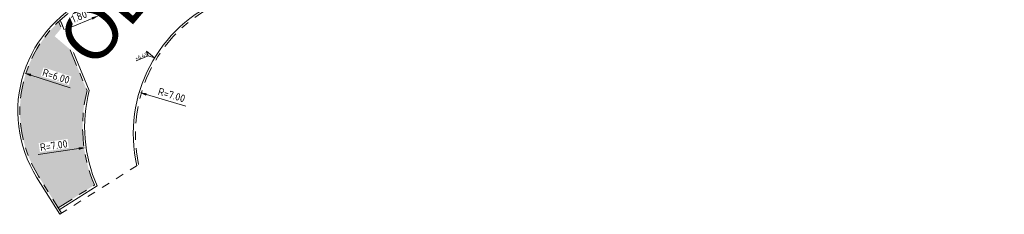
# Model space of a CAD drawing. Header units: metres. Extents: x 155090 to 155676, y 461362 to 461889.
# Tile 16 of 99: x 155116 to 155163, y 461641 to 461651. Entities that reach past the tile are written whole.
import ezdxf
from ezdxf.enums import TextEntityAlignment as Align

# ---------------------------------------------------------------- set-up
doc = ezdxf.new("R2018")
doc.units = ezdxf.units.M
doc.linetypes.add('VH-OPSLUITBAND-SO', pattern=[10, 4, -2, 2, -2])
doc.linetypes.add('XX-HIDDEN', pattern=[4, 2, -2])
doc.layers.get('0').update_dxf_attribs({"lineweight": 18})
doc.layers.get('Defpoints').update_dxf_attribs({"lineweight": 18})
doc.layers.add('N-WE-GR-Groen-A-200', color=7, linetype='Continuous', lineweight=18, true_color=0x52a500)
for name, color, linetype, lineweight in [('N-WE-VH-KANTOPSLUITING-T18', 10, 'Continuous', 18), ('N-WE-VH-KANTOPSLUITING_OPSLUITBAND_100X200-G', 150, 'VH-OPSLUITBAND-SO', 18), ('N-WE-VH-KANTOPSLUITING_VOORKANT_BAND-G', 50, 'Continuous', 18), ('N-WE-VH-MATERIAAL_GRENS-G', 7, 'XX-HIDDEN', 18), ('X-XX-AL-HOOGTELABEL-S', 7, 'Continuous', 18), ('X-XX-AL-M', 7, 'Continuous', 18)]:
    doc.layers.add(name, color=color, linetype=linetype, lineweight=lineweight)
doc.styles.add('NLCS-ISO', font='NLCS-ISO.ttf')
doc.styles.add('NLCS-ISO-M200-T18', font='NLCS-ISO.ttf', dxfattribs={"height": 0.36})
doc.dimstyles.new('NLCS-M200-T18-PIJL_L2_H1', dxfattribs={"dimscale": 0.2, "dimtxt": 2.5, "dimasz": 1.8, "dimexe": 2, "dimexo": 2, "dimgap": 0.7, "dimtad": 1, "dimzin": 0, "dimdsep": 46, "dimtxsty": 'NLCS-ISO-M200-T18', "dimcen": 0, "dimdle": 2, "dimclrd": 256, "dimclre": 256, "dimclrt": 10, "dimadec": 1, "dimazin": 0, "dimtfac": 1, "dimtdec": 3, "dimtofl": 0, "dimtmove": 0, "dimatfit": 3, "dimfxl": 2, "dimfxlon": 1, "dimtfillclr": 256, "dimtolj": 1, "dimtzin": 0, "dimlwd": -1, "dimlwe": -1, "dimarcsym": 0})
doc.dimstyles.new('NLCS-M200-T18-PIJL_L2_H2', dxfattribs={"dimscale": 0.2, "dimtxt": 0.36, "dimasz": 1.8, "dimexe": 2, "dimexo": 2, "dimgap": 0.7, "dimtad": 1, "dimzin": 0, "dimdsep": 46, "dimtxsty": 'NLCS-ISO-M200-T18', "dimcen": 0, "dimdle": 2, "dimclrd": 256, "dimclre": 256, "dimclrt": 10, "dimazin": 0, "dimtfac": 1, "dimtofl": 0, "dimtmove": 0, "dimatfit": 3, "dimfxl": 2, "dimfxlon": 1, "dimtfill": 1, "dimtfillclr": 256, "dimtolj": 1, "dimtzin": 0, "dimlwd": -1, "dimlwe": -1, "dimarcsym": 0})

# ---------------------------------------------------------------- blocks, each defined once
blk = doc.blocks.new('*U51')
at = {"lineweight": 30, "flags": 106}
blk.add_attdef('OB', text='', height=0.36, dxfattribs=at).set_placement((0, 0.1), align=Align.BOTTOM_CENTER)
blk = doc.blocks.new('*D218')
at = {"layer": 'Defpoints', "color": 0, "transparency": 16777216}
for p in [(155115.833, 461648.054), (155121.543, 461646.212)]:
    blk.add_point(p, dxfattribs=at)
at = {"layer": 'X-XX-AL-M', "transparency": 16777216}
blk.add_line((155118.052, 461647.338), (155116.175, 461647.943), dxfattribs=at)
blk.add_solid([(155116.194, 461648.001), (155116.157, 461647.886), (155115.833, 461648.054)], dxfattribs=at)
at = {"layer": 'X-XX-AL-M', "color": 10, "transparency": 16777216, "insert": (155117.383, 461647.89), "char_height": 0.36, "attachment_point": 5, "rotation": 342.117, "style": 'NLCS-ISO-M200-T18', "bg_fill": 3, "box_fill_scale": 1.1, "bg_fill_color": 256, "bg_fill_true_color": 13158600, "bg_fill_transparency": 0}
blk.add_mtext('\\A1;R=6.00', dxfattribs=at)
blk = doc.blocks.new('*D219')
at = {"layer": 'Defpoints', "color": 0, "transparency": 16777216}
for p in [(155121.375, 461647.115), (155128.086, 461645.125)]:
    blk.add_point(p, dxfattribs=at)
at = {"layer": 'X-XX-AL-M', "transparency": 16777216}
blk.add_line((155123.611, 461646.452), (155121.72, 461647.013), dxfattribs=at)
blk.add_solid([(155121.737, 461647.07), (155121.703, 461646.955), (155121.375, 461647.115)], dxfattribs=at)
at = {"layer": 'X-XX-AL-M', "color": 10, "transparency": 16777216, "insert": (155122.929, 461646.988), "char_height": 0.36, "attachment_point": 5, "rotation": 343.4885, "style": 'NLCS-ISO-M200-T18', "bg_fill": 3, "box_fill_scale": 1.1, "bg_fill_color": 256, "bg_fill_true_color": 13158600, "bg_fill_transparency": 0}
blk.add_mtext('\\A1;R=7.00', dxfattribs=at)
blk = doc.blocks.new('*U250')
at = {"lineweight": 18}
for p, q in [((-8.66, 2.07), (-2.46, 2.07)), ((-2.46, 2.07), (-2.46, 4.47)), ((-2.46, 4.47), (0, 0)), ((0, 0), (-2.46, 2.07))]:
    blk.add_line(p, q, dxfattribs=at)
at = {"lineweight": 18, "style": 'NLCS-ISO'}
blk.add_attdef('...', text='', height=1.8, dxfattribs=at).set_placement((-5.56, 1.65), align=Align.BOTTOM_CENTER)
blk = doc.blocks.new('*D348')
at = {"layer": 'Defpoints', "color": 0, "transparency": 16777216}
for p in [(155125.753, 461645.464), (155118.825, 461644.464)]:
    blk.add_point(p, dxfattribs=at)
at = {"layer": 'X-XX-AL-M', "transparency": 16777216}
blk.add_line((155116.517, 461644.131), (155118.468, 461644.413), dxfattribs=at)
blk.add_solid([(155118.46, 461644.472), (155118.477, 461644.353), (155118.825, 461644.464)], dxfattribs=at)
at = {"layer": 'X-XX-AL-M', "color": 10, "transparency": 16777216, "insert": (155117.269, 461644.563), "char_height": 0.36, "attachment_point": 5, "rotation": 8.2148, "style": 'NLCS-ISO-M200-T18', "bg_fill": 3, "box_fill_scale": 1.1, "bg_fill_color": 256, "bg_fill_true_color": 13158600, "bg_fill_transparency": 0}
blk.add_mtext('\\A1;R=7.00', dxfattribs=at)
blk = doc.blocks.new('*D349')
at = {"layer": 'Defpoints', "color": 0, "transparency": 16777216}
for p in [(155119.568, 461650.493), (155117.776, 461650.116), (155117.903, 461649.808)]:
    blk.add_point(p, dxfattribs=at)
at = {"layer": 'X-XX-AL-M', "transparency": 16777216}
for p, q in [((155119.441, 461650.8), (155119.289, 461651.17)), ((155117.776, 461650.116), (155117.624, 461650.486)), ((155119.108, 461650.663), (155118.109, 461650.252))]:
    blk.add_line(p, q, dxfattribs=at)
for points in [[(155119.086, 461650.718), (155119.131, 461650.607), (155119.441, 461650.8)], [(155118.087, 461650.308), (155118.132, 461650.197), (155117.776, 461650.116)]]:
    blk.add_solid(points, dxfattribs=at)
at = {"layer": 'X-XX-AL-M', "color": 10, "transparency": 16777216, "insert": (155118.487, 461650.754), "char_height": 0.36, "attachment_point": 5, "rotation": 22.3353, "style": 'NLCS-ISO-M200-T18', "bg_fill": 3, "box_fill_scale": 1.1, "bg_fill_color": 256, "bg_fill_true_color": 13158600, "bg_fill_transparency": 0}
blk.add_mtext('\\A1;1.80', dxfattribs=at)

msp = doc.modelspace()

# ---------------------------------------------------------------- hatches: boundary and pattern name
at = {"layer": 'N-WE-GR-Groen-A-200', "true_color": 0x7fff00, "transparency": 33554585}
h = msp.add_hatch(color=70, dxfattribs=at)
h.dxf.hatch_style = 1
h.paths.add_polyline_path([(155118.868, 461647.197), (155117.505, 461650.513, 0.357623), (155116.534, 461643.094), (155117.484, 461641.567), (155119.227, 461642.667, -0.164322)])

# ---------------------------------------------------------------- linework, layer by layer
at = {"layer": 'N-WE-VH-KANTOPSLUITING_OPSLUITBAND_100X200-G', "ltscale": 0.2, "flags": 128}
for points in [[(155121.346, 461643.649, -0.36419), (155125.467, 461651.509), (155167.272, 461668.664, -0.381081), (155175.934, 461665.612)], [(155117.642, 461641.313), (155116.534, 461643.094, -0.463991), (155119.3, 461651.669), (155119.764, 461651.859)], [(155117.482, 461641.567), (155119.227, 461642.667, -0.164322), (155118.868, 461647.197), (155117.505, 461650.513)]]:
    msp.add_lwpolyline(points, format="xyb", dxfattribs=at)
at = {"layer": 'N-WE-VH-KANTOPSLUITING_VOORKANT_BAND-G', "ltscale": 0.2, "flags": 128}
for points in [[(155121.256, 461643.592, -0.365652), (155125.429, 461651.601), (155167.234, 461668.757, -0.381081), (155176.022, 461665.661)], [(155117.558, 461641.259), (155116.449, 461643.041, -0.463991), (155119.262, 461651.761), (155121.572, 461652.71)], [(155117.536, 461641.482), (155119.353, 461642.628, -0.168657), (155118.973, 461647.204), (155117.583, 461650.586)]]:
    msp.add_lwpolyline(points, format="xyb", dxfattribs=at)
msp.add_lwpolyline([(155119.117, 461651.59), (155119.568, 461650.493), (155142.99, 461660.105), (155142.552, 461661.168)], dxfattribs=at)
at = {"layer": 'N-WE-VH-MATERIAAL_GRENS-G', "ltscale": 0.2, "flags": 128}
msp.add_lwpolyline([(155117.558, 461641.259), (155121.346, 461643.649)], dxfattribs=at)

# ---------------------------------------------------------------- block references
at = {"layer": 'N-WE-VH-KANTOPSLUITING-T18'}
ref = msp.add_blockref('*U51', (155117.367, 461649.76), dxfattribs=dict(at, xscale=0.75, yscale=0.75, zscale=0.75, rotation=49.64356556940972))
lines = msp.add_mtext('OB10', dxfattribs={"layer": '0', "insert": (155117.31, 461649.809), "char_height": 2.5, "attachment_point": 1, "rotation": 49.6436, "bg_fill": 3, "box_fill_scale": 1, "bg_fill_color": 256, "bg_fill_transparency": 0})
ref.add_attrib('OB', '', (155117.31, 461649.809), dxfattribs={"flags": 2}).embed_mtext(lines)
at = {"layer": 'X-XX-AL-HOOGTELABEL-S', "xscale": 0.1, "yscale": 0.1, "zscale": 0.1, "rotation": 22.33527525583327}
msp.add_blockref('*U250', (155122.112, 461648.774), dxfattribs=at).add_auto_attribs({'...': '+6.49'})

# ---------------------------------------------------------------- next in the draw order: dimensions: what is measured, and where the dimension line sits
at = {"layer": 'X-XX-AL-M'}
dim = msp.add_aligned_dim(p1=(155119.568, 461650.493), p2=(155117.903, 461649.808), distance=-0.332, dimstyle='NLCS-M200-T18-PIJL_L2_H1', override={"dimtxsty": 'NLCS-ISO-M200-T18', "dimtfill": 1}, dxfattribs=at)
dim.commit()
dim.dimension.update_dxf_attribs({"geometry": '*D349', "text_midpoint": (155118.487, 461650.754)})
dim = msp.add_radius_dim(center=(155121.543, 461646.212), mpoint=(155115.833, 461648.054), dimstyle='NLCS-M200-T18-PIJL_L2_H2', override={"dimpost": 'R=<>'}, dxfattribs=at)
dim.commit()
dim.dimension.update_dxf_attribs({"geometry": '*D218', "text_midpoint": (155117.285, 461647.585), "dimtype": 164})

# ---------------------------------------------------------------- next in the draw order: dimensions: what is measured, and where the dimension line sits
dim = msp.add_radius_dim(center=(155128.086, 461645.125), mpoint=(155121.375, 461647.115), dimstyle='NLCS-M200-T18-PIJL_L2_H2', override={"dimpost": 'R=<>'}, dxfattribs=at)
dim.commit()
dim.dimension.update_dxf_attribs({"geometry": '*D219', "text_midpoint": (155122.838, 461646.681), "dimtype": 164})

# ---------------------------------------------------------------- next in the draw order: dimensions: what is measured, and where the dimension line sits
dim = msp.add_radius_dim(center=(155125.753, 461645.464), mpoint=(155118.825, 461644.464), dimstyle='NLCS-M200-T18-PIJL_L2_H1', override={"dimpost": 'R=<>', "dimtxsty": 'NLCS-ISO-M200-T18', "dimtfill": 1}, dxfattribs=at)
dim.commit()
dim.dimension.update_dxf_attribs({"geometry": '*D348', "text_midpoint": (155117.269, 461644.563)})

doc.saveas('drawing.dxf')
